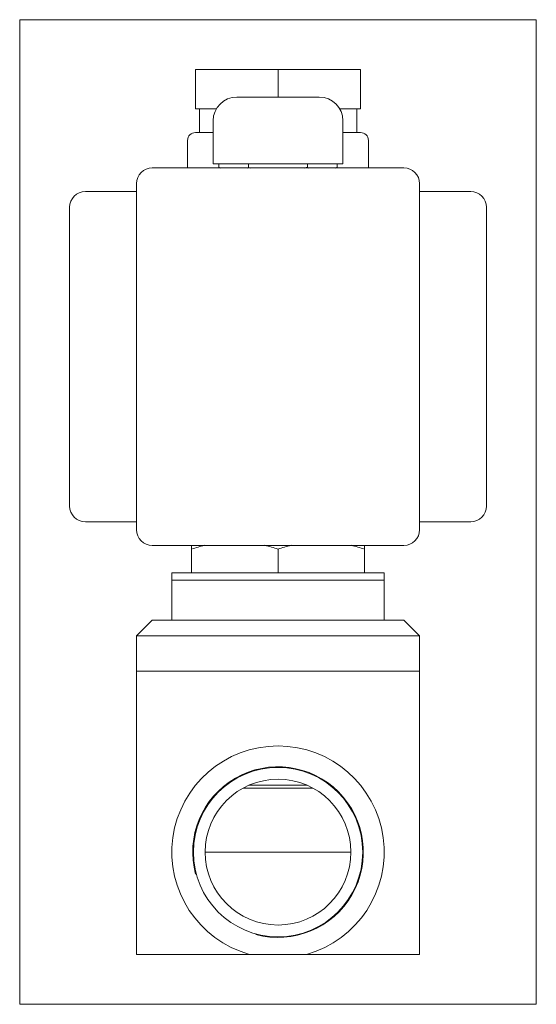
# Model space of a CAD drawing. Extents: x 72 to 137, y 13 to 139.
import ezdxf
from ezdxf.xclip import XClip

# ---------------------------------------------------------------- set-up
doc = ezdxf.new("R2010")
doc.units = 0
doc.header["$LTSCALE"] = 25.4
doc.header["$MEASUREMENT"] = 0
doc.header["$XCLIPFRAME"] = 2
doc.layers.get('0').update_dxf_attribs({"linetype": 'CONTINUOUS'})
for name, color, linetype in [('CEWKA_UMO', 7, 'CONTINUOUS'), ('N_006M8', 7, 'CONTINUOUS'), ('OSŁONA_NA_NAKRĘT', 7, 'CONTINUOUS'), ('WA_141_04_00_002', 7, 'CONTINUOUS'), ('WA_141_04_00_009', 7, 'CONTINUOUS'), ('WB_141_01_01', 7, 'CONTINUOUS'), ('WB_141_04_00_004', 7, 'CONTINUOUS')]:
    doc.layers.add(name, color=color, linetype=linetype)

# ---------------------------------------------------------------- blocks, each defined once
blk = doc.blocks.new('SE1')
at = {"layer": 'CEWKA_UMO', "color": 7, "linetype": 'CONTINUOUS', "lineweight": 0}
for p, q in [((93.9, 132.17), (93.9, 127.17)), ((93.9, 132.17), (104.4, 132.17)), ((104.4, 132.17), (114.9, 132.17)), ((104.4, 132.17), (104.4, 128.67)), ((114.9, 132.17), (114.9, 127.17)), ((93.9, 127.17), (96.55, 127.17)), ((94.4, 127.17), (94.4, 124.17)), ((112.24, 127.17), (114.9, 127.17)), ((114.4, 124.17), (114.4, 127.17)), ((93.9, 124.17), (96.15, 124.17)), ((112.65, 124.17), (114.9, 124.17)), ((92.9, 123.17), (92.9, 119.67)), ((115.9, 119.67), (115.9, 123.17)), ((88.4, 119.67), (120.4, 119.67)), ((79.9, 116.67), (86.4, 116.67)), ((86.4, 73.67), (86.4, 117.67)), ((122.4, 117.67), (122.4, 73.67)), ((122.4, 116.67), (128.9, 116.67)), ((77.9, 76.67), (77.9, 114.67)), ((130.9, 114.67), (130.9, 76.67)), ((86.4, 74.67), (79.9, 74.67)), ((128.9, 74.67), (122.4, 74.67)), ((120.4, 71.67), (88.4, 71.67))]:
    blk.add_line(p, q, dxfattribs=at)
for centre, radius, start, end in [((93.9, 123.17), 1, 90, 180), ((114.9, 123.17), 1, 0, 90), ((88.4, 117.67), 2, 90, 180), ((120.4, 117.67), 2, 0, 90), ((79.9, 114.67), 2, 90, 180), ((128.9, 114.67), 2, 0, 90), ((79.9, 76.67), 2, 180, 270), ((128.9, 76.67), 2, 270, 360), ((88.4, 73.67), 2, 180, 270), ((120.4, 73.67), 2, 270, 360)]:
    blk.add_arc(centre, radius, start, end, dxfattribs=at)
at = {"layer": 'N_006M8', "color": 7, "linetype": 'CONTINUOUS', "lineweight": 0}
for p, q in [((96.89, 120.17), (96.89, 119.75)), ((96.89, 119.75), (97.03, 119.67)), ((100.64, 120.17), (100.64, 119.75)), ((108.15, 120.17), (108.15, 119.75)), ((111.76, 119.67), (111.9, 119.75)), ((111.9, 120.17), (111.9, 119.75))]:
    blk.add_line(p, q, dxfattribs=at)
for centre, radius, start, end in [((98.9, 122.91), 3.75, 237.6204, 240.3134), ((98.66, 122.83), 3.67, 299.9829, 302.72), ((104.54, 132.55), 13.39, 253.0515, 254.3837), ((104.27, 132.38), 13.21, 285.5738, 287.0579), ((110.16, 122.91), 3.75, 237.6204, 240.3134), ((109.92, 122.83), 3.67, 299.9829, 302.72)]:
    blk.add_arc(centre, radius, start, end, dxfattribs=at)
at = {"layer": 'OSŁONA_NA_NAKRĘT', "color": 7, "linetype": 'CONTINUOUS', "lineweight": 0}
for p, q in [((99.15, 128.67), (109.65, 128.67)), ((96.15, 125.67), (96.15, 120.17)), ((112.65, 120.17), (112.65, 125.67)), ((96.15, 120.17), (112.65, 120.17))]:
    blk.add_line(p, q, dxfattribs=at)
for centre, start, end in [((99.15, 125.67), 90, 180), ((109.65, 125.67), 0, 90)]:
    blk.add_arc(centre, 3, start, end, dxfattribs=at)
at = {"layer": 'WA_141_04_00_002', "color": 7, "linetype": 'CONTINUOUS', "lineweight": 0}
for p, q in [((122.4, 55.67), (86.4, 55.67)), ((86.4, 55.67), (86.4, 19.67)), ((122.4, 19.67), (122.4, 55.67)), ((99.96, 40.8), (108.83, 40.8)), ((95.13, 32.67), (104.4, 32.67)), ((104.4, 32.67), (113.66, 32.67)), ((86.4, 19.67), (100.76, 19.67)), ((100.76, 19.67), (108.04, 19.67)), ((108.04, 19.67), (122.4, 19.67))]:
    blk.add_line(p, q, dxfattribs=at)
for radius in [10.77, 9.27]:
    blk.add_circle((104.4, 32.67), radius, dxfattribs=at)
for radius, start, end in [(13.5, 285.6425, 254.3575), (10.85, 255, 195)]:
    blk.add_arc((104.4, 32.67), radius, start, end, dxfattribs=at)
at = {"layer": 'WA_141_04_00_009', "color": 7, "linetype": 'CONTINUOUS', "lineweight": 0}
blk.add_line((100.71, 41.17), (108.08, 41.17), dxfattribs=at)
at = {"layer": 'WB_141_01_01', "color": 7, "linetype": 'CONTINUOUS', "lineweight": 0}
for p, q in [((93.4, 71.18), (93.4, 71.68)), ((115.4, 71.68), (115.4, 71.18)), ((93.4, 71.18), (93.4, 68.17)), ((104.4, 71.18), (104.4, 68.17)), ((115.4, 71.18), (115.4, 68.17))]:
    blk.add_line(p, q, dxfattribs=at)
for centre, radius, start, end in [((99.13, 54.95), 17.22, 103.644, 109.4668), ((98.7, 55.2), 16.97, 70.3989, 76.2907), ((110.09, 55.2), 16.97, 103.6698, 109.6034), ((109.66, 54.95), 17.22, 70.5356, 76.3806)]:
    blk.add_arc(centre, radius, start, end, dxfattribs=at)
at = {"layer": 'WB_141_04_00_004', "color": 7, "linetype": 'CONTINUOUS', "lineweight": 0}
for p, q in [((90.9, 68.17), (117.9, 68.17)), ((90.9, 67.26), (90.9, 68.17)), ((117.9, 68.17), (117.9, 67.26)), ((117.9, 67.26), (90.9, 67.26)), ((90.9, 67.26), (90.9, 62.17)), ((117.9, 62.17), (117.9, 67.26)), ((88.4, 62.17), (86.4, 60.17)), ((88.4, 62.17), (90.9, 62.17)), ((117.9, 62.17), (90.9, 62.17)), ((117.9, 62.17), (120.4, 62.17)), ((122.4, 60.17), (120.4, 62.17)), ((122.4, 60.17), (86.4, 60.17)), ((86.4, 60.17), (86.4, 55.69)), ((122.4, 55.69), (122.4, 60.17))]:
    blk.add_line(p, q, dxfattribs=at)

msp = doc.modelspace()

# ---------------------------------------------------------------- block references
at = {"color": 0, "lineweight": 0}
ref = msp.add_blockref('SE1', (0, 0), dxfattribs=at)
XClip(ref).set_block_clipping_path([(71.5451432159, 13.317258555), (137.2451425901, 138.5172555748)])
ref.dxf.unprotected_set("ltscale", 0)

doc.saveas('drawing.dxf')
